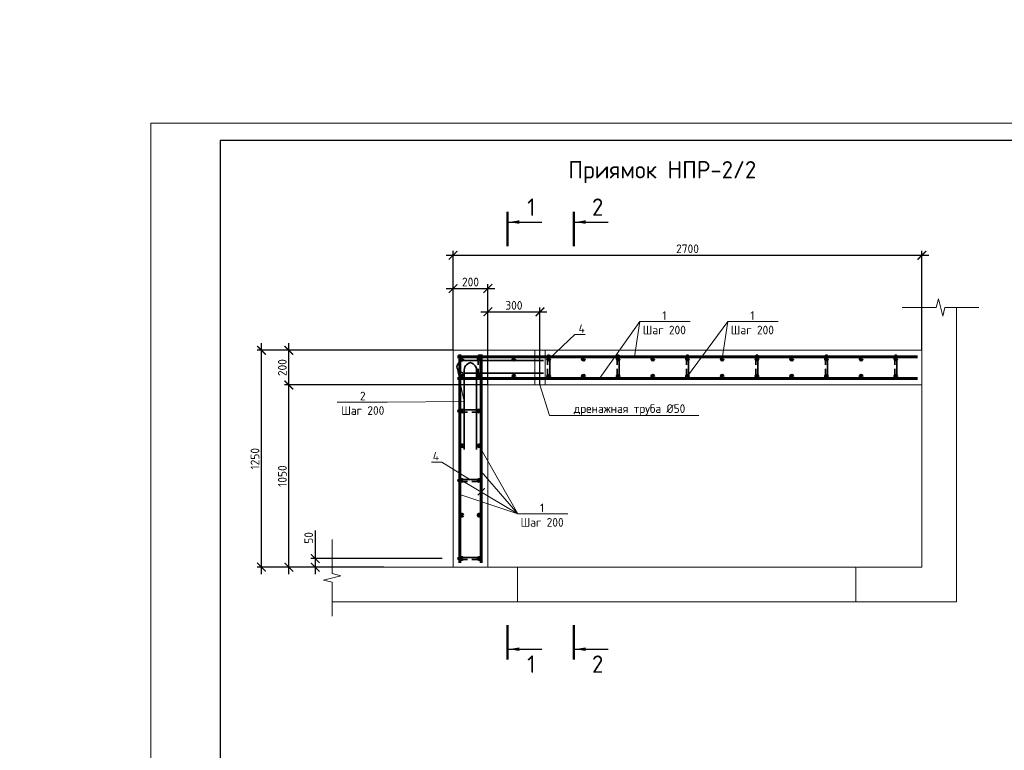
# Model space of a CAD drawing. Header units: millimetres. Extents: x 130535 to 3472113, y -231620 to 121434.
# Tile 53 of 133: x 405678 to 434036, y -28871 to -7817. Entities that reach past the tile are written whole.
import ezdxf
from ezdxf import colors
from ezdxf.entities.mleader import LeaderData, LeaderLine
from ezdxf.enums import TextEntityAlignment as Align
from ezdxf.math import Vec2, Vec3

# ---------------------------------------------------------------- set-up
doc = ezdxf.new("R2010")
doc.units = ezdxf.units.MM
doc.linetypes.add('DASHED', pattern=[7, 5, -2, 0])
doc.layers.get('DEFPOINTS').update_dxf_attribs({"color": 1, "lineweight": 0})
for name, color, linetype, lineweight in [('Основная 0.35', 200, 'Continuous', 35), ('Основная 0.60', 142, 'Continuous', 60), ('РАЗМЕРЫ', 1, 'Continuous', 9), ('Символы 0.20', 1, 'Continuous', 20), ('Текст 5.00', 82, 'Continuous', 50), ('Тонкая', 81, 'Continuous', 20), ('Тонкая 0.20', 30, 'Continuous', 20), ('ТОНКИЕ', 7, 'Continuous', 9), ('Штриховая 0.20', 42, 'DASHED', 20)]:
    doc.layers.add(name, color=color, linetype=linetype, lineweight=lineweight)
doc.layers.add('ТОЛСТЫЕ_ОСНОВНЫЕ', color=6, linetype='Continuous')
doc.styles.add('GOST-2.304_Type-B', font='GOST_Common.ttf')
doc.styles.add('ГОСТ', font='isocpeur.TTF')
doc.dimstyles.new('СПДС', dxfattribs={"dimscale": 100, "dimtxt": 2.5, "dimasz": 2.5, "dimexe": 1.25, "dimexo": 0, "dimtad": 1, "dimdec": 0, "dimtxsty": 'GOST-2.304_Type-B', "dimblk": 'ARCHTICK', "dimcen": 2.5, "dimdle": 2, "dimadec": 0, "dimazin": 2, "dimtfac": 0.75, "dimtdec": 0, "dimtmove": 1, "dimatfit": 3, "dimfxl": 1, "dimtolj": 1, "dimarcsym": 1})

# ---------------------------------------------------------------- blocks, each defined once
blk = doc.blocks.new('*U5')
at = {"layer": 'ТОЛСТЫЕ_ОСНОВНЫЕ', "color": 6}
blk.add_lwpolyline([(20, 5), (589, 5), (589, 415), (20, 415)], close=True, dxfattribs=at)
at = {"layer": 'ТОНКИЕ'}
blk.add_lwpolyline([(0, 0), (594, 0), (594, 420), (0, 420)], close=True, dxfattribs=at)
blk = doc.blocks.new('_ArchTick')
at = {"color": 0, "linetype": 'ByBlock', "const_width": 0.15}
blk.add_lwpolyline([(-0.5, -0.5), (0.5, 0.5)], dxfattribs=at)
blk = doc.blocks.new('*D563')
at = {"layer": 'DEFPOINTS', "color": 0, "linetype": 'Continuous', "lineweight": 0, "transparency": 16777216}
for p in [(417850, -23343), (414190, -23593), (416162, -23593)]:
    blk.add_point(p, dxfattribs=at)
at = {"layer": 'РАЗМЕРЫ', "color": 0, "linetype": 'Continuous', "lineweight": -2, "transparency": 16777216}
for p, q in [((414190, -22538), (414190, -23343)), ((414190, -23143), (414190, -23793)), ((417850, -23343), (414065, -23343)), ((416162, -23593), (414065, -23593))]:
    blk.add_line(p, q, dxfattribs=at)
at = {"layer": 'РАЗМЕРЫ', "color": 0, "linetype": 'Continuous', "lineweight": -2, "transparency": 16777216, "xscale": 250, "yscale": 250, "zscale": 250}
for p, rotation in [((414190, -23343), 90), ((414190, -23593), 270)]:
    blk.add_blockref('_ArchTick', p, dxfattribs=dict(at, rotation=rotation))
at = {"layer": 'РАЗМЕРЫ', "color": 0, "linetype": 'Continuous', "lineweight": 0, "transparency": 16777216, "insert": (414002, -22750), "char_height": 250, "attachment_point": 5, "rotation": 90, "style": 'GOST-2.304_Type-B'}
blk.add_mtext('\\A1;50', dxfattribs=at)
blk = doc.blocks.new('*D564')
at = {"layer": 'DEFPOINTS', "color": 0, "linetype": 'Continuous', "lineweight": 0, "transparency": 16777216}
for p in [(413430, -18343), (419162, -18343), (414681, -23593)]:
    blk.add_point(p, dxfattribs=at)
at = {"layer": 'РАЗМЕРЫ', "color": 0, "linetype": 'Continuous', "lineweight": -2, "transparency": 16777216}
for p, q in [((413430, -23793), (413430, -18143)), ((419162, -18343), (413305, -18343)), ((414681, -23593), (413305, -23593))]:
    blk.add_line(p, q, dxfattribs=at)
at = {"layer": 'РАЗМЕРЫ', "color": 0, "linetype": 'Continuous', "lineweight": -2, "transparency": 16777216, "xscale": 250, "yscale": 250, "zscale": 250}
for p, rotation in [((413430, -18343), 90), ((413430, -23593), 270)]:
    blk.add_blockref('_ArchTick', p, dxfattribs=dict(at, rotation=rotation))
at = {"layer": 'РАЗМЕРЫ', "color": 0, "linetype": 'Continuous', "lineweight": 0, "transparency": 16777216, "insert": (413243, -20968), "char_height": 250, "attachment_point": 5, "rotation": 90, "style": 'GOST-2.304_Type-B'}
blk.add_mtext('\\A1;1050', dxfattribs=at)
blk = doc.blocks.new('*D565')
at = {"layer": 'DEFPOINTS', "color": 0, "linetype": 'Continuous', "lineweight": 0, "transparency": 16777216}
for p in [(413430, -17343), (418162, -17343), (419162, -18343)]:
    blk.add_point(p, dxfattribs=at)
at = {"layer": 'РАЗМЕРЫ', "color": 0, "linetype": 'Continuous', "lineweight": -2, "transparency": 16777216}
for p, q in [((413430, -18543), (413430, -17143)), ((418162, -17343), (413305, -17343)), ((419162, -18343), (413305, -18343))]:
    blk.add_line(p, q, dxfattribs=at)
at = {"layer": 'РАЗМЕРЫ', "color": 0, "linetype": 'Continuous', "lineweight": -2, "transparency": 16777216, "xscale": 250, "yscale": 250, "zscale": 250}
for p, rotation in [((413430, -17343), 90), ((413430, -18343), 270)]:
    blk.add_blockref('_ArchTick', p, dxfattribs=dict(at, rotation=rotation))
at = {"layer": 'РАЗМЕРЫ', "color": 0, "linetype": 'Continuous', "lineweight": 0, "transparency": 16777216, "insert": (413243, -17843), "char_height": 250, "attachment_point": 5, "rotation": 90, "style": 'GOST-2.304_Type-B'}
blk.add_mtext('\\A1;200', dxfattribs=at)
blk = doc.blocks.new('*D566')
at = {"layer": 'DEFPOINTS', "color": 0, "linetype": 'Continuous', "lineweight": 0, "transparency": 16777216}
for p in [(419162, -15564), (418162, -17343), (419162, -18343)]:
    blk.add_point(p, dxfattribs=at)
at = {"layer": 'РАЗМЕРЫ', "color": 0, "linetype": 'Continuous', "lineweight": -2, "transparency": 16777216}
for p, q in [((417962, -15564), (419362, -15564)), ((418162, -17343), (418162, -15439)), ((419162, -18343), (419162, -15439))]:
    blk.add_line(p, q, dxfattribs=at)
at = {"layer": 'РАЗМЕРЫ', "color": 0, "linetype": 'Continuous', "lineweight": -2, "transparency": 16777216, "xscale": 250, "yscale": 250, "zscale": 250, "rotation": 180}
blk.add_blockref('_ArchTick', (418162, -15564), dxfattribs=at)
at = {"layer": 'РАЗМЕРЫ', "color": 0, "linetype": 'Continuous', "lineweight": -2, "transparency": 16777216, "xscale": 250, "yscale": 250, "zscale": 250}
blk.add_blockref('_ArchTick', (419162, -15564), dxfattribs=at)
at = {"layer": 'РАЗМЕРЫ', "color": 0, "linetype": 'Continuous', "lineweight": 0, "transparency": 16777216, "insert": (418662, -15376), "char_height": 250, "attachment_point": 5, "style": 'GOST-2.304_Type-B'}
blk.add_mtext('\\A1;200', dxfattribs=at)
blk = doc.blocks.new('A$C862932c0')
at = {"layer": 'Основная 0.35'}
for p, q in [((130, 6), (6, 6)), ((6, -6), (56, -6)), ((130, -6), (80, -6))]:
    blk.add_line(p, q, dxfattribs=at)
for centre, start, end in [((6, 0), 90, 270), ((130, 0), 270, 90)]:
    blk.add_arc(centre, 6, start, end, dxfattribs=at)
blk = doc.blocks.new('_None')
blk = doc.blocks.new('*D567')
at = {"layer": 'DEFPOINTS', "color": 0, "linetype": 'Continuous', "lineweight": 0, "transparency": 16777216}
for p in [(431662, -14605), (418162, -15843), (431662, -17343)]:
    blk.add_point(p, dxfattribs=at)
at = {"layer": 'РАЗМЕРЫ', "color": 0, "linetype": 'Continuous', "lineweight": -2, "transparency": 16777216}
for p, q in [((417962, -14605), (431862, -14605)), ((418162, -15843), (418162, -14480)), ((431662, -17343), (431662, -14480))]:
    blk.add_line(p, q, dxfattribs=at)
at = {"layer": 'РАЗМЕРЫ', "color": 0, "linetype": 'Continuous', "lineweight": -2, "transparency": 16777216, "xscale": 250, "yscale": 250, "zscale": 250, "rotation": 180}
blk.add_blockref('_ArchTick', (418162, -14605), dxfattribs=at)
at = {"layer": 'РАЗМЕРЫ', "color": 0, "linetype": 'Continuous', "lineweight": -2, "transparency": 16777216, "xscale": 250, "yscale": 250, "zscale": 250}
blk.add_blockref('_ArchTick', (431662, -14605), dxfattribs=at)
at = {"layer": 'РАЗМЕРЫ', "color": 0, "linetype": 'Continuous', "lineweight": 0, "transparency": 16777216, "insert": (424912, -14418), "char_height": 250, "attachment_point": 5, "style": 'GOST-2.304_Type-B'}
blk.add_mtext('\\A1;2700', dxfattribs=at)
blk = doc.blocks.new('*D568')
at = {"layer": 'DEFPOINTS', "color": 0, "linetype": 'Continuous', "lineweight": 0, "transparency": 16777216}
for p in [(412642, -17343), (416162, -17343), (414681, -23593)]:
    blk.add_point(p, dxfattribs=at)
at = {"layer": 'РАЗМЕРЫ', "color": 0, "linetype": 'Continuous', "lineweight": -2, "transparency": 16777216}
for p, q in [((412642, -23793), (412642, -17143)), ((416162, -17343), (412517, -17343)), ((414681, -23593), (412517, -23593))]:
    blk.add_line(p, q, dxfattribs=at)
at = {"layer": 'РАЗМЕРЫ', "color": 0, "linetype": 'Continuous', "lineweight": -2, "transparency": 16777216, "xscale": 250, "yscale": 250, "zscale": 250}
for p, rotation in [((412642, -17343), 90), ((412642, -23593), 270)]:
    blk.add_blockref('_ArchTick', p, dxfattribs=dict(at, rotation=rotation))
at = {"layer": 'РАЗМЕРЫ', "color": 0, "linetype": 'Continuous', "lineweight": 0, "transparency": 16777216, "insert": (412455, -20468), "char_height": 250, "attachment_point": 5, "rotation": 90, "style": 'GOST-2.304_Type-B'}
blk.add_mtext('\\A1;1250', dxfattribs=at)
blk = doc.blocks.new('*D569')
at = {"layer": 'DEFPOINTS', "color": 0, "linetype": 'Continuous', "lineweight": 0, "transparency": 16777216}
for p in [(420662, -16235), (419162, -18343), (420662, -18343)]:
    blk.add_point(p, dxfattribs=at)
at = {"layer": 'РАЗМЕРЫ', "color": 0, "linetype": 'Continuous', "lineweight": -2, "transparency": 16777216}
for p, q in [((419162, -18343), (419162, -16110)), ((420662, -18343), (420662, -16110)), ((418962, -16235), (420862, -16235))]:
    blk.add_line(p, q, dxfattribs=at)
at = {"layer": 'РАЗМЕРЫ', "color": 0, "linetype": 'Continuous', "lineweight": -2, "transparency": 16777216, "xscale": 250, "yscale": 250, "zscale": 250, "rotation": 180}
blk.add_blockref('_ArchTick', (419162, -16235), dxfattribs=at)
at = {"layer": 'РАЗМЕРЫ', "color": 0, "linetype": 'Continuous', "lineweight": -2, "transparency": 16777216, "xscale": 250, "yscale": 250, "zscale": 250}
blk.add_blockref('_ArchTick', (420662, -16235), dxfattribs=at)
at = {"layer": 'РАЗМЕРЫ', "color": 0, "linetype": 'Continuous', "lineweight": 0, "transparency": 16777216, "insert": (419912, -16048), "char_height": 250, "attachment_point": 5, "style": 'GOST-2.304_Type-B'}
blk.add_mtext('\\A1;300', dxfattribs=at)

msp = doc.modelspace()

# ---------------------------------------------------------------- linework, layer by layer
at = {"layer": 'Основная 0.35'}
for p, q in [((418263.8, -17820.3), (418263.8, -17818.5)), ((420763.8, -17639.1), (418513.8, -17639.1)), ((418658.7, -17698.8), (418656.9, -17698.8)), ((418477.5, -20198.8), (418477.5, -17948.8)), ((420763.8, -17999.7), (418513.8, -17999.7)), ((418838.1, -20198.8), (418838.1, -17948.8))]:
    msp.add_line(p, q, dxfattribs=at)
for centre, start, end in [((418491.2, -17871.1), 84.44835, 167.41224), ((418491.2, -17767.7), 192.58776, 275.55165), ((418709.5, -17926.2), 102.58776, 185.55165), ((418606.1, -17926.2), 354.44835, 77.41224)]:
    msp.add_arc(centre, 233.1, start, end, dxfattribs=at)
at = {"layer": 'Основная 0.60'}
for p, q in [((431536.9, -17533.4), (418286.9, -17533.4)), ((418351.9, -17468.4), (418351.9, -23468.4)), ((418971.9, -17468.4), (418971.9, -23468.4)), ((431536.9, -18153.4), (418286.9, -18153.4))]:
    msp.add_line(p, q, dxfattribs=at)
for centre in [(418411.9, -17593.4), (418411.9, -17593.4), (418911.9, -17593.4), (419911.9, -17593.4), (420911.9, -17593.4), (421911.9, -17593.4), (422911.9, -17593.4), (423911.9, -17593.4), (424911.9, -17593.4), (425911.9, -17593.4), (426911.9, -17593.4), (427911.9, -17593.4), (428911.9, -17593.4), (429911.9, -17593.4), (430911.9, -17593.4), (418411.9, -18093.4), (418911.9, -18093.4), (419911.9, -18093.4), (420911.9, -18093.4), (421911.9, -18093.4), (422911.9, -18093.4), (423911.9, -18093.4), (424911.9, -18093.4), (425911.9, -18093.4), (426911.9, -18093.4), (427911.9, -18093.4), (428911.9, -18093.4), (429911.9, -18093.4), (430911.9, -18093.4), (418411.9, -19093.4), (418911.9, -19093.4), (418411.9, -20093.4), (418911.9, -20093.4), (418411.9, -21093.4), (418911.9, -21093.4), (418411.9, -22093.4), (418911.9, -22093.4), (418411.9, -23343.4), (418911.9, -23343.4)]:
    msp.add_circle(centre, 30, dxfattribs=at)
at = {"layer": 'РАЗМЕРЫ', "linetype": 'Continuous', "lineweight": 0}
for p, q in [((431661.9, -16108.1), (431661.9, -23593.4)), ((432661.9, -16108.1), (432661.9, -24593.4)), ((422376.8, -18153.4), (423542.6, -16517.7)), ((424911.9, -18093.4), (426077.8, -16517.7)), ((420022.7, -22060.9), (418971.9, -20836.7)), ((418411.9, -21093.4), (420022.7, -22060.9)), ((420022.7, -22060.9), (418351.9, -21495.7))]:
    msp.add_line(p, q, dxfattribs=at)
at = {"layer": 'Тонкая'}
for points in [[(431097.2, -16108.1), (431247.2, -16108.1), (432076.7, -16108.1), (432139.2, -15858.1), (432264.2, -16358.1), (432326.7, -16108.1), (433156.2, -16108.1), (433306.2, -16108.1)], [(414681, -25008.1), (414681, -24858.1), (414681, -24028.6), (414431, -23966.1), (414931, -23841.1), (414681, -23778.6), (414681, -22949.1), (414681, -22799.1)]]:
    msp.add_lwpolyline(points, dxfattribs=at)
at = {"layer": 'Тонкая 0.20'}
msp.add_line((414681, -23593.4), (420011.9, -23593.4), dxfattribs=at)
at = {"layer": 'Тонкая 0.20', "ltscale": 6}
for p, q in [((429776.7, -23593.4), (431661.9, -23593.4)), ((414681, -24593.4), (432661.9, -24593.4))]:
    msp.add_line(p, q, dxfattribs=at)
at = {"layer": 'Тонкая 0.20'}
msp.add_lwpolyline([(420011.9, -23593.4), (429761.9, -23593.4), (429761.9, -24593.4), (420011.9, -24593.4)], close=True, dxfattribs=at)
at = {"layer": 'ТОНКИЕ', "linetype": 'Continuous', "lineweight": 25, "ltscale": 200}
for p, q in [((419763.7, -13648.9), (420713.7, -13648.9)), ((421674.2, -13648.9), (422624.2, -13648.9)), ((419763.7, -25956.7), (420713.7, -25956.7)), ((421674.2, -25956.7), (422624.2, -25956.7))]:
    msp.add_line(p, q, dxfattribs=at)
at = {"layer": 'ТОНКИЕ', "linetype": 'Continuous', "lineweight": 25, "ltscale": 200, "const_width": 70}
for points in [[(419728.7, -13348.9), (419728.7, -14348.9)], [(421639.2, -13348.9), (421639.2, -14348.9)], [(419728.7, -26256.7), (419728.7, -25256.7)], [(421639.2, -26256.7), (421639.2, -25256.7)]]:
    msp.add_lwpolyline(points, dxfattribs=at)
at = {"layer": 'ТОНКИЕ', "linetype": 'Continuous', "lineweight": 25, "ltscale": 200}
for points in [[(419763.7, -13648.9), (420064.2, -13598.6), (420064.2, -13699.2)], [(421674.2, -13648.9), (421974.6, -13598.6), (421974.6, -13699.2)], [(419763.7, -25956.7), (420064.2, -25906.4), (420064.2, -26007)], [(421674.2, -25956.7), (421974.6, -25906.4), (421974.6, -26007)]]:
    msp.add_solid(points, dxfattribs=at)
at = {"layer": 'Штриховая 0.20'}
for p, q in [((431661.9, -17343.4), (418161.9, -17343.4)), ((418161.9, -17343.4), (418161.9, -23593.4)), ((419161.9, -23593.4), (419161.9, -18343.4)), ((419161.9, -18343.4), (431661.9, -18343.4)), ((418161.9, -23593.4), (419161.9, -23593.4)), ((430161.9, -23593.4), (431161.9, -23593.4))]:
    msp.add_line(p, q, dxfattribs=at)
msp.add_lwpolyline([(420511.9, -17343.4), (420511.9, -18343.4), (420811.9, -18343.4), (420811.9, -17343.4)], close=True, dxfattribs=at)

# ---------------------------------------------------------------- block references
at = {"xscale": 100, "yscale": 100, "zscale": 100}
msp.add_blockref('*U5', (409452.6, -52800.3), dxfattribs=at)
at = {"layer": 'Символы 0.20'}
for name, p, xscale, yscale, zscale, rotation in [('A$C862932c0', (418911.9, -17479.4), 5, 5, 5, 270), ('A$C862932c0', (420911.9, -17479.4), 5, 5, 5, 270), ('A$C862932c0', (422911.9, -17479.4), 5, 5, 5, 270), ('A$C862932c0', (424911.9, -17479.4), 5, 5, 5, 270), ('A$C862932c0', (426911.9, -17479.4), 5, 5, 5, 270), ('A$C862932c0', (428911.9, -17479.4), 5, 5, 5, 270), ('A$C862932c0', (430911.9, -17479.4), 5, 5, 5, 270), ('_ArchTick', (418971.9, -21418.5), 200, 200, 200, 180.0000000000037)]:
    msp.add_blockref(name, p, dxfattribs=dict(at, xscale=xscale, yscale=yscale, zscale=zscale, rotation=rotation))
at = {"layer": 'Символы 0.20', "xscale": 5, "yscale": 5, "zscale": 5}
for p in [(418298, -19093.4), (418298, -21093.4), (418298, -23343.4)]:
    msp.add_blockref('A$C862932c0', p, dxfattribs=at)

# ---------------------------------------------------------------- texts
at = {"insert": (153574.3, 18462.6), "char_height": 330, "attachment_point": 1, "style": 'ГОСТ'}
msp.add_mtext_dynamic_manual_height_columns('\\pi10055.14148;{\\H1.5152x;\\P\\pi7542.56108;Общие указания\\P\\pi1650;}1.^IРабочая документация разработана в соответствии с заданием на проектирование, требованиями действующих технических регламентов, стандартов, сводов правил и других документов, содержащих установленные требования.\\P2.^IРабочая документация выполнена в соответствии со следующими нормативными и техническими документами:\\P-^IСП 20.13330.2016 "Нагрузки и Воздействия";\\P-^IСП 63.13330.2012 "Бетонные и железобетонные конструкции. Основные положения";\\P-^IСП 22.13330.2016 "Основания зданий и сооружений";\\P-^IСП 45.13330.2012 "Земляные сооружения, основания и фундаменты".\\P3.   За относительную отметку 0,000 принята отметка чистого пола первого этажа.\\P4.^IПеречень видов работ, для которых необходимо составлять акты освидетельствования скрытых работ:\\P-^Iармирование конструкций;\\P-^Iосвидетельствование опалубки перед бетонированием;\\P-^Iвыполнение сварочных работ;\\P-^Iотбор контрольных проб бетона;\\P-^Iсоответствие законченных железобетонных конструкций проекту с отображением качества работ;\\P-^Iустройство монолитных конструкций, выполняемых в зимнее время;  \\P\\pi0;        -    устройство гидроизоляции;\\P\\pi1650;-^Iуплотнение грунтов и обратную засыпку.\\PЗапрещается выполнение последующих работ при отсутствии актов освидетельствования предшествующих скрытых работ во всех случаях.\\P\\pi0;        5. Проект рассчитан на производство работ в период положительных температур. В случае выполнения работ при отрицательных температурах необходимо выполнять требования СНиП часть 3 по производству работ и ППР.\\P        6. При минимальной температуре воздуха до минус 15°С допускается:\\P\\pi1650;-выдерживание бетона в конструкции методом термоса, при предварительном разогреве бетонной смеси;\\P -форсированный электроразогрев бетона в конструкции с повторным уплотнением.\\PПри минимальной температуре воздуха до минус 25°С допускается:\\P -обогрев бетона в греющей опалубке с помощью низкотемпературных электронагревателей;\\P -электродный сквозной прогрев бетона;\\P -электрообогрев с помощью греющего провода.', width=18460.283, gutter_width=5800, heights=[33815.2], dxfattribs=at)
at = {"layer": 'Текст 5.00', "style": 'GOST-2.304_Type-B'}
msp.add_text('Приямок НПР-2/2', height=500, dxfattribs=at).set_placement((424185.8, -12141), align=Align.MIDDLE_CENTER)
at = {"layer": 'ТОНКИЕ', "linetype": 'Continuous', "lineweight": 0, "char_height": 500, "attachment_point": 5, "style": 'GOST-2.304_Type-B'}
for s, insert in [('1', (420413.7, -13218.9)), ('2', (422324.2, -13218.9)), ('1', (420413.7, -26386.7)), ('2', (422324.2, -26386.7))]:
    msp.add_mtext_dynamic_manual_height_columns(s, width=723.88, gutter_width=25, heights=[0], dxfattribs=dict(at, insert=insert))

# ---------------------------------------------------------------- dimensions: what is measured, and where the dimension line sits
at = {"layer": 'РАЗМЕРЫ', "color": 3, "linetype": 'Continuous', "lineweight": 0}
for base, p1, p2, picture, middle in [((431661.9, -14605.3), (418161.9, -15843.4), (431661.9, -17343.4), '*D567', (424911.9, -14417.8)), ((419161.9, -15563.8), (418161.9, -17343.4), (419161.9, -18343.4), '*D566', (418661.9, -15376.3)), ((420661.9, -16235.3), (419161.9, -18343.4), (420661.9, -18343.4), '*D569', (419911.9, -16047.8))]:
    dim = msp.add_linear_dim(base=base, p1=p1, p2=p2, dimstyle='СПДС', override={"dimlfac": 0.2}, dxfattribs=at)
    dim.commit()
    dim.dimension.update_dxf_attribs({"geometry": picture, "text_midpoint": middle})
for base, p1, p2, angle, picture, middle in [((412642.5, -17343.4), (414681, -23593.4), (416161.9, -17343.4), 90, '*D568', (412455, -20468.4)), ((413430.1, -17343.4), (419161.9, -18343.4), (418161.9, -17343.4), 270, '*D565', (413242.6, -17843.4)), ((413430.1, -18343.4), (414681, -23593.4), (419161.9, -18343.4), 270, '*D564', (413242.6, -20968.4))]:
    dim = msp.add_linear_dim(base=base, p1=p1, p2=p2, angle=angle, dimstyle='СПДС', override={"dimlfac": 0.2}, dxfattribs=at)
    dim.commit()
    dim.dimension.update_dxf_attribs({"geometry": picture, "text_midpoint": middle})
dim = msp.add_linear_dim(base=(414189.9, -23593.4), p1=(417849.7, -23343.4), p2=(416161.9, -23593.4), angle=270, dimstyle='СПДС', override={"dimlfac": 0.2}, dxfattribs=at)
dim.commit()
dim.dimension.update_dxf_attribs({"geometry": '*D563', "text_midpoint": (414171.1, -22750.2), "dimtype": 160})

# ---------------------------------------------------------------- leaders
at = {"layer": 'Символы 0.20'}
ml = msp.add_multileader_mtext('Standard', dxfattribs=at)
ml.set_content('1\\PШаг 200', color=256, style='GOST-2.304_Type-B')
ml.set_leader_properties(color=256, linetype='ByLayer', lineweight=-1)
ml.set_arrow_properties(name='NONE')
ml.build(insert=Vec2(0, 0))
ml.multileader.update_dxf_attribs({"text_left_attachment_type": 6, "text_right_attachment_type": 6, "dogleg_length": 1, "arrow_head_size": 18, "scale": 20})
ctx = ml.context
ctx.base_point, ctx.scale, ctx.char_height, ctx.arrow_head_size, ctx.landing_gap_size, ctx.plane_origin = Vec3(423642.6, -16517.7), 20, 250, 18, 9, Vec3(419792, -16901.1)
ctx.left_attachment, ctx.right_attachment, ctx.text_align_type = 6, 6, 1
notes = []
notes.append((ctx, [(0, (1, 1, 0), (423542.6, -16517.7), (1, 0), 100, [(0, [(423386.1, -17533.4)], 0, [])])]))
ctx.mtext.insert, ctx.mtext.alignment, ctx.mtext.flow_direction = Vec3(424244.4, -16217.7), 2, 5
ml = msp.add_multileader_mtext('Standard', dxfattribs=at)
ml.set_content('1\\PШаг 200', color=256, style='GOST-2.304_Type-B')
ml.set_leader_properties(color=256, linetype='ByLayer', lineweight=-1)
ml.set_arrow_properties(name='NONE')
ml.build(insert=Vec2(0, 0))
ml.multileader.update_dxf_attribs({"text_left_attachment_type": 6, "text_right_attachment_type": 6, "dogleg_length": 1, "arrow_head_size": 18, "scale": 20})
ctx = ml.context
ctx.base_point, ctx.scale, ctx.char_height, ctx.arrow_head_size, ctx.landing_gap_size, ctx.plane_origin = Vec3(426177.8, -16517.7), 20, 250, 18, 9, Vec3(422327.1, -16901.1)
ctx.left_attachment, ctx.right_attachment, ctx.text_align_type = 6, 6, 1
notes.append((ctx, [(0, (1, 1, 0), (426077.8, -16517.7), (1, 0), 100, [(0, [(425911.9, -17593.4)], 0, [])])]))
ctx.mtext.insert, ctx.mtext.alignment, ctx.mtext.flow_direction = Vec3(426779.6, -16217.7), 2, 5
ml = msp.add_multileader_mtext('Standard', dxfattribs=at)
ml.set_content('4', color=256, style='GOST-2.304_Type-B')
ml.set_leader_properties(color=256, linetype='ByLayer', lineweight=-1)
ml.set_arrow_properties(name='NONE')
ml.build(insert=Vec2(0, 0))
ml.multileader.update_dxf_attribs({"text_left_attachment_type": 6, "text_right_attachment_type": 6, "dogleg_length": 1, "arrow_head_size": 18, "scale": 20})
ctx = ml.context
ctx.base_point, ctx.scale, ctx.char_height, ctx.arrow_head_size, ctx.landing_gap_size, ctx.plane_origin = Vec3(421766, -16892.6), 20, 250, 18, 9, Vec3(420034, -19581.6)
ctx.left_attachment, ctx.right_attachment = 6, 6
notes.append((ctx, [(0, (1, 1, 0), (421666, -16892.6), (1, 0), 100, [(0, [(420941.9, -17569.4)], 0, [])])]))
ctx.mtext.insert, ctx.mtext.flow_direction = Vec3(421775, -16592.6), 5
ml = msp.add_multileader_mtext('Standard', dxfattribs=at)
ml.set_content('2\\PШаг 200', color=256, style='GOST-2.304_Type-B')
ml.set_leader_properties(color=256, linetype='ByLayer', lineweight=-1)
ml.set_arrow_properties(name='NONE')
ml.build(insert=Vec2(0, 0))
ml.multileader.update_dxf_attribs({"text_left_attachment_type": 6, "text_right_attachment_type": 6, "dogleg_length": 1, "arrow_head_size": 18, "scale": 20})
ctx = ml.context
ctx.base_point, ctx.scale, ctx.char_height, ctx.arrow_head_size, ctx.landing_gap_size, ctx.plane_origin = Vec3(414957.9, -18838.2), 20, 250, 18, 9, Vec3(415381.6, -17194.2)
ctx.left_attachment, ctx.right_attachment, ctx.text_align_type = 6, 6, 1
notes.append((ctx, [(0, (1, 1, 0), (416261.5, -18838.2), (-1, 0), 100, [(1, [(418263.8, -17818.5), (418477.5, -18823.8)], 0, [])])]))
ctx.mtext.insert, ctx.mtext.alignment, ctx.mtext.flow_direction = Vec3(415559.7, -18538.2), 2, 5
ml = msp.add_multileader_mtext('Standard', dxfattribs=at)
ml.set_content('дренажная труба %%C50', color=256, style='GOST-2.304_Type-B')
ml.set_leader_properties(color=256, linetype='ByLayer', lineweight=-1)
ml.set_arrow_properties(name='NONE')
ml.build(insert=Vec2(0, 0))
ml.multileader.update_dxf_attribs({"text_left_attachment_type": 6, "text_right_attachment_type": 6, "dogleg_length": 1, "arrow_head_size": 18, "scale": 20})
ctx = ml.context
ctx.base_point, ctx.scale, ctx.char_height, ctx.arrow_head_size, ctx.landing_gap_size, ctx.plane_origin = Vec3(421572.6, -19224), 20, 250, 18, 9, Vec3(420855.6, -23000.8)
ctx.left_attachment, ctx.right_attachment, ctx.text_align_type = 6, 6, 1
notes.append((ctx, [(1, (1, 1, 0), (420933.5, -19224), (1, 0), 639.1, [(0, [(420661.9, -18343.4)], 0, [])])]))
ctx.mtext.insert, ctx.mtext.alignment, ctx.mtext.flow_direction = Vec3(423242.2, -18899), 2, 5
ml = msp.add_multileader_mtext('Standard', dxfattribs=at)
ml.set_content('1\\PШаг 200', color=256, style='GOST-2.304_Type-B')
ml.set_leader_properties(color=256, linetype='ByLayer', lineweight=-1)
ml.set_arrow_properties(name='NONE')
ml.build(insert=Vec2(0, 0))
ml.multileader.update_dxf_attribs({"text_left_attachment_type": 6, "text_right_attachment_type": 6, "dogleg_length": 1, "arrow_head_size": 18, "scale": 20})
ctx = ml.context
ctx.base_point, ctx.scale, ctx.char_height, ctx.arrow_head_size, ctx.landing_gap_size, ctx.plane_origin = Vec3(420122.7, -22060.9), 20, 250, 18, 9, Vec3(416272, -22444.3)
ctx.left_attachment, ctx.right_attachment, ctx.text_align_type = 6, 6, 1
notes.append((ctx, [(0, (1, 1, 0), (420022.7, -22060.9), (1, 0), 100, [(0, [(418911.9, -20093.4)], 0, [])])]))
ctx.mtext.insert, ctx.mtext.alignment, ctx.mtext.flow_direction = Vec3(420724.5, -21760.9), 2, 5
ml = msp.add_multileader_mtext('Standard', dxfattribs=at)
ml.set_content('4', color=256, style='GOST-2.304_Type-B')
ml.set_leader_properties(color=256, linetype='ByLayer', lineweight=-1)
ml.set_arrow_properties(name='NONE')
ml.build(insert=Vec2(0, 0))
ml.multileader.update_dxf_attribs({"text_left_attachment_type": 6, "text_right_attachment_type": 6, "dogleg_length": 1, "arrow_head_size": 18, "scale": 20})
ctx = ml.context
ctx.base_point, ctx.scale, ctx.char_height, ctx.arrow_head_size, ctx.landing_gap_size, ctx.plane_origin = Vec3(417567.5, -20570), 20, 250, 18, 9, Vec3(417388, -21313.4)
ctx.left_attachment, ctx.right_attachment = 6, 6
notes.append((ctx, [(0, (1, 1, 0), (417835.5, -20570), (-1, 0), 100, [(0, [(418638, -21063.4)], 0, [])])]))
ctx.mtext.insert, ctx.mtext.flow_direction = Vec3(417576.5, -20270), 5
for ctx, leaders in notes:
    for number, flags, end, landing, length, lines in leaders:
        leader = LeaderData()
        leader.index, (leader.has_last_leader_line, leader.has_dogleg_vector, leader.attachment_direction) = number, flags
        leader.last_leader_point, leader.dogleg_vector, leader.dogleg_length = Vec3(end), Vec3(landing), length
        for number, points, colour, breaks in lines:
            line = LeaderLine()
            line.index, line.vertices, line.color, line.breaks = number, Vec3.list(points), colors.encode_raw_color(colour), breaks
            leader.lines.append(line)
        ctx.leaders.append(leader)

doc.saveas('drawing.dxf')
